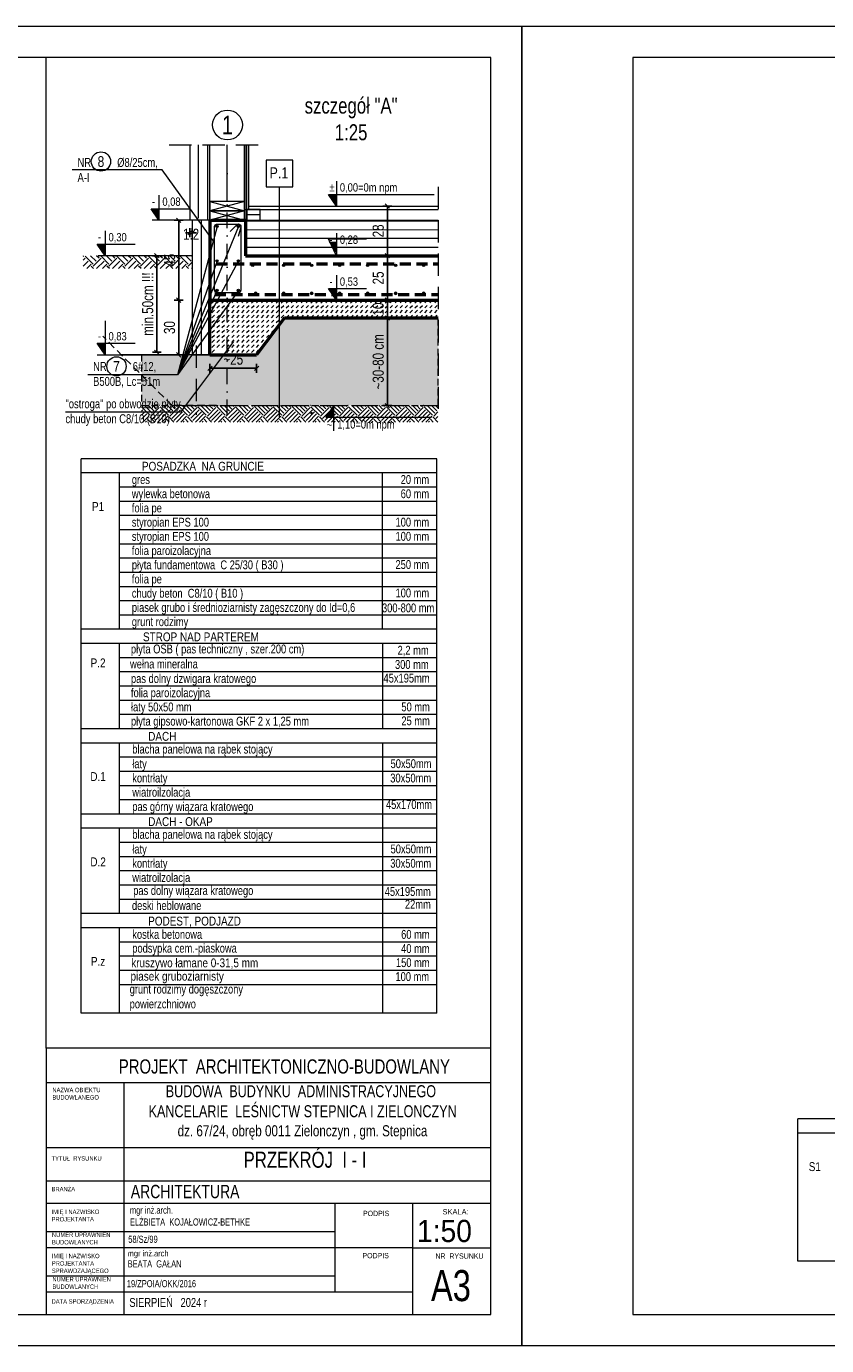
# Model space of a CAD drawing. Header units: inches. Extents: x 69729 to 77643, y -43505 to -36607.
# Tile 63 of 69: x 74985 to 75886, y -39050 to -37565. Entities that reach past the tile are written whole.
import ezdxf
from ezdxf.enums import TextEntityAlignment as Align

# ---------------------------------------------------------------- set-up
doc = ezdxf.new("R2010")
doc.units = ezdxf.units.IN
doc.header["$MEASUREMENT"] = 0
for name, pattern in [('DASHDOT', [1, 0.5, -0.25, 0, -0.25]), ('DASHED', [0.75, 0.5, -0.25]), ('HIDDEN', [0.375, 0.25, -0.125])]:
    doc.linetypes.add(name, pattern=pattern)
doc.layers.get('0').update_dxf_attribs({"lineweight": 0})
doc.layers.get('Defpoints').update_dxf_attribs({"lineweight": 0})
for name, color, linetype, lineweight in [('A--tabelka rysunku', 7, 'Continuous', 0), ('A--tabelka-opisy scian', 7, 'Continuous', 0), ('p--przekrój szraf', 56, 'HIDDEN', 5), ('p--przekrój-drew', 3, 'Continuous', 20)]:
    doc.layers.add(name, color=color, linetype=linetype, lineweight=lineweight)
doc.styles.add('1-50', font='arial.ttf', dxfattribs={"width": 0.75, "height": 12.5})
doc.styles.add('1-500', font='arial.ttf', dxfattribs={"width": 0.75, "height": 1.25})
doc.styles.add('1. Simplex', font='arial.ttf', dxfattribs={"width": 0.75})
doc.styles.add('Arial', font='arial.ttf', dxfattribs={"width": 0.75})
doc.styles.add('Arial narrow', font='arial.ttf', dxfattribs={"width": 0.75})
doc.styles.get("Standard").update_dxf_attribs({"font": 'arial.ttf', "width": 0.75})
doc.styles.add('STYL-1', font='arial.ttf', dxfattribs={"width": 0.75})
doc.linetypes.add('BATTING', pattern='A,0.0001,-0.1,[134,ltypeshp.shx,S=0.1,R=0,X=-0.1,Y=0],-0.2,[134,ltypeshp.shx,S=0.1,R=180,X=0.1,Y=0],-0.1', length=0.4001)
doc.linetypes.add('LINIA17', pattern='A,1e-05,[146,RODZLIN.shx,S=0.03819,R=0,X=0,Y=-0.13482],-1.52796', length=1.52797)
doc.dimstyles.new('1-50', dxfattribs={"dimtxt": 12.5, "dimasz": 5, "dimexe": 5, "dimexo": 5, "dimgap": 0.09, "dimtad": 0, "dimdsep": 46, "dimtxsty": '1-50', "dimblk": 'OBLIQUE', "dimcen": 0.09, "dimadec": 0, "dimazin": 0, "dimtfac": 1, "dimtdec": 4, "dimtix": 1, "dimtofl": 0, "dimtmove": 2, "dimatfit": 3, "dimldrblk": 'OBLIQUE', "dimfxl": 5, "dimfxlon": 1, "dimtvp": 0.8, "dimtolj": 1, "dimtzin": 0, "dimarcsym": 0})

# ---------------------------------------------------------------- blocks, each defined once
blk = doc.blocks.new('_OBLIQUE')
at = {"color": 0, "linetype": 'ByBlock', "lineweight": -2}
for p, q in [((-0.5, -0.5), (0.5, 0.5)), ((0, 0), (0, 0))]:
    blk.add_line(p, q, dxfattribs=at)
blk = doc.blocks.new('*D180')
at = {"color": 0, "lineweight": -2}
for p, q in [((75137.1, -37822.8), (75127.1, -37822.8)), ((75132.1, -37822.8), (75132.1, -37931.5)), ((75137.1, -37931.5), (75127.1, -37931.5))]:
    blk.add_line(p, q, dxfattribs=at)
at = {"layer": 'Defpoints', "color": 0}
for p in [(75171.9, -37822.8), (75132.1, -37931.5), (75171.9, -37931.5)]:
    blk.add_point(p, dxfattribs=at)
at = {"color": 0, "lineweight": -2, "xscale": 5, "yscale": 5, "zscale": 5}
for p, rotation in [((75132.1, -37822.8), 90), ((75132.1, -37931.5), 270)]:
    blk.add_blockref('_OBLIQUE', p, dxfattribs=dict(at, rotation=rotation))
at = {"color": 0, "linetype": 'Continuous', "ltscale": 12, "insert": (75121.9, -37877.2), "char_height": 12.5, "attachment_point": 5, "rotation": 90, "style": '1-50'}
blk.add_mtext('\\A1;min.50cm !!!', dxfattribs=at)
blk = doc.blocks.new('*D181')
at = {"color": 0, "lineweight": -2}
for p, q in [((75386.4, -37822.8), (75396.4, -37822.8)), ((75391.4, -37822.8), (75391.4, -37872.8)), ((75386.4, -37872.8), (75396.4, -37872.8))]:
    blk.add_line(p, q, dxfattribs=at)
at = {"layer": 'Defpoints', "color": 0}
for p in [(75318.9, -37822.8), (75318.9, -37872.8), (75391.4, -37872.8)]:
    blk.add_point(p, dxfattribs=at)
at = {"color": 0, "lineweight": -2, "xscale": 5, "yscale": 5, "zscale": 5}
for p, rotation in [((75391.4, -37822.8), 90), ((75391.4, -37872.8), 270)]:
    blk.add_blockref('_OBLIQUE', p, dxfattribs=dict(at, rotation=rotation))
at = {"color": 0, "linetype": 'Continuous', "ltscale": 12, "insert": (75381.2, -37847.8), "char_height": 12.5, "attachment_point": 5, "rotation": 90, "style": '1-50'}
blk.add_mtext('\\A1;25', dxfattribs=at)
blk = doc.blocks.new('*D182')
at = {"color": 0, "lineweight": -2}
for p, q in [((75386.4, -37872.8), (75396.4, -37872.8)), ((75391.4, -37872.8), (75391.4, -37892.8)), ((75386.4, -37892.8), (75396.4, -37892.8))]:
    blk.add_line(p, q, dxfattribs=at)
at = {"layer": 'Defpoints', "color": 0}
for p in [(75318.9, -37872.8), (75318.9, -37892.8), (75391.4, -37892.8)]:
    blk.add_point(p, dxfattribs=at)
at = {"color": 0, "lineweight": -2, "xscale": 5, "yscale": 5, "zscale": 5}
for p, rotation in [((75391.4, -37872.8), 90), ((75391.4, -37892.8), 270)]:
    blk.add_blockref('_OBLIQUE', p, dxfattribs=dict(at, rotation=rotation))
at = {"color": 0, "linetype": 'Continuous', "ltscale": 12, "insert": (75381.2, -37882.8), "char_height": 12.5, "attachment_point": 5, "rotation": 90, "style": '1-50'}
blk.add_mtext('\\A1;10', dxfattribs=at)
blk = doc.blocks.new('*D183')
at = {"color": 0, "lineweight": -2}
for p, q in [((75161.7, -37872.8), (75151.7, -37872.8)), ((75156.7, -37872.8), (75156.7, -37934.3)), ((75161.7, -37934.3), (75151.7, -37934.3))]:
    blk.add_line(p, q, dxfattribs=at)
at = {"layer": 'Defpoints', "color": 0}
for p in [(75197.3, -37872.8), (75156.7, -37934.3), (75197.3, -37934.3)]:
    blk.add_point(p, dxfattribs=at)
at = {"color": 0, "lineweight": -2, "xscale": 5, "yscale": 5, "zscale": 5}
for p, rotation in [((75156.7, -37872.8), 90), ((75156.7, -37934.3), 270)]:
    blk.add_blockref('_OBLIQUE', p, dxfattribs=dict(at, rotation=rotation))
at = {"color": 0, "linetype": 'Continuous', "ltscale": 12, "insert": (75146.4, -37903.6), "char_height": 12.5, "attachment_point": 5, "rotation": 90, "style": '1-50'}
blk.add_mtext('\\A1;30', dxfattribs=at)
blk = doc.blocks.new('*D184')
at = {"color": 0, "lineweight": -2}
for p, q in [((75161.7, -37782.8), (75151.7, -37782.8)), ((75156.7, -37872.8), (75156.7, -37782.8)), ((75161.7, -37872.8), (75151.7, -37872.8))]:
    blk.add_line(p, q, dxfattribs=at)
at = {"layer": 'Defpoints', "color": 0}
for p in [(75156.7, -37782.8), (75197.3, -37782.8), (75197.3, -37872.8)]:
    blk.add_point(p, dxfattribs=at)
at = {"color": 0, "lineweight": -2, "xscale": 5, "yscale": 5, "zscale": 5}
for p, rotation in [((75156.7, -37782.8), 90), ((75156.7, -37872.8), 270)]:
    blk.add_blockref('_OBLIQUE', p, dxfattribs=dict(at, rotation=rotation))
at = {"color": 0, "linetype": 'Continuous', "ltscale": 12, "insert": (75146.5, -37827.8), "char_height": 12.5, "attachment_point": 5, "rotation": 90, "style": '1-50'}
blk.add_mtext('\\A1;45', dxfattribs=at)
blk = doc.blocks.new('*D185')
at = {"color": 0, "lineweight": -2}
for p, q in [((75386.4, -37892.8), (75396.4, -37892.8)), ((75391.4, -37892.8), (75391.4, -37991.5)), ((75386.4, -37991.5), (75396.4, -37991.5))]:
    blk.add_line(p, q, dxfattribs=at)
at = {"layer": 'Defpoints', "color": 0}
for p in [(75318.9, -37892.8), (75318.9, -37991.5), (75391.4, -37991.5)]:
    blk.add_point(p, dxfattribs=at)
at = {"color": 0, "lineweight": -2, "xscale": 5, "yscale": 5, "zscale": 5}
for p, rotation in [((75391.4, -37892.8), 90), ((75391.4, -37991.5), 270)]:
    blk.add_blockref('_OBLIQUE', p, dxfattribs=dict(at, rotation=rotation))
at = {"color": 0, "linetype": 'Continuous', "ltscale": 12, "insert": (75381.2, -37942.2), "char_height": 12.5, "attachment_point": 5, "rotation": 90, "style": '1-50'}
blk.add_mtext('\\A1;~30-80 cm', dxfattribs=at)
blk = doc.blocks.new('*D186')
at = {"color": 0, "lineweight": -2}
for p, q in [((75386.4, -37766.8), (75396.4, -37766.8)), ((75391.4, -37766.8), (75391.4, -37822.8)), ((75386.4, -37822.8), (75396.4, -37822.8))]:
    blk.add_line(p, q, dxfattribs=at)
at = {"layer": 'Defpoints', "color": 0}
for p in [(75318.9, -37766.8), (75318.9, -37822.8), (75391.4, -37822.8)]:
    blk.add_point(p, dxfattribs=at)
at = {"color": 0, "lineweight": -2, "xscale": 5, "yscale": 5, "zscale": 5}
for p, rotation in [((75391.4, -37766.8), 90), ((75391.4, -37822.8), 270)]:
    blk.add_blockref('_OBLIQUE', p, dxfattribs=dict(at, rotation=rotation))
at = {"color": 0, "linetype": 'Continuous', "ltscale": 12, "insert": (75381.2, -37794.8), "char_height": 12.5, "attachment_point": 5, "rotation": 90, "style": '1-50'}
blk.add_mtext('\\A1;28', dxfattribs=at)
blk = doc.blocks.new('*D187')
at = {"color": 0, "lineweight": -2}
for p, q in [((75191.8, -37944.5), (75191.8, -37954.5)), ((75191.8, -37949.5), (75244.3, -37949.5)), ((75244.3, -37944.5), (75244.3, -37954.5))]:
    blk.add_line(p, q, dxfattribs=at)
at = {"layer": 'Defpoints', "color": 0}
for p in [(75191.8, -37934.3), (75244.3, -37934.3), (75244.3, -37949.5)]:
    blk.add_point(p, dxfattribs=at)
at = {"color": 0, "lineweight": -2, "xscale": 5, "yscale": 5, "zscale": 5, "rotation": 180}
blk.add_blockref('_OBLIQUE', (75191.8, -37949.5), dxfattribs=at)
at = {"color": 0, "lineweight": -2, "xscale": 5, "yscale": 5, "zscale": 5}
blk.add_blockref('_OBLIQUE', (75244.3, -37949.5), dxfattribs=at)
at = {"color": 0, "linetype": 'Continuous', "ltscale": 12, "insert": (75218.1, -37939.3), "char_height": 12.5, "attachment_point": 5, "style": '1-50'}
blk.add_mtext('\\A1;~25', dxfattribs=at)
blk = doc.blocks.new('*D206')
at = {"color": 0, "lineweight": -2}
for p, q in [((75169.4, -37791.9), (75169.4, -37801.9)), ((75171.8, -37791.9), (75171.8, -37801.9)), ((75169.4, -37796.9), (75164.4, -37796.9)), ((75171.8, -37796.9), (75176.8, -37796.9))]:
    blk.add_line(p, q, dxfattribs=at)
at = {"layer": 'Defpoints', "color": 0}
for p in [(75169.4, -37782.8), (75171.8, -37782.8), (75171.8, -37796.9)]:
    blk.add_point(p, dxfattribs=at)
at = {"color": 0, "lineweight": -2, "xscale": 5, "yscale": 5, "zscale": 5}
blk.add_blockref('_OBLIQUE', (75169.4, -37796.9), dxfattribs=at)
at = {"color": 0, "lineweight": -2, "xscale": 5, "yscale": 5, "zscale": 5, "rotation": 180}
blk.add_blockref('_OBLIQUE', (75171.8, -37796.9), dxfattribs=at)
at = {"color": 0, "linetype": 'Continuous', "ltscale": 12, "insert": (75170.6, -37798.6), "char_height": 12.5, "attachment_point": 5, "style": '1-50'}
blk.add_mtext('\\A1;1.2', dxfattribs=at)

msp = doc.modelspace()

# ---------------------------------------------------------------- hatches: boundary and pattern name
for points in [[(75334.032, -37766.836), (75325.289, -37753.83), (75334.032, -37753.83)], [(75134.365, -37782.836), (75125.622, -37769.83), (75134.365, -37769.83)], [(75334.032, -37820.058), (75325.289, -37807.052), (75334.032, -37807.052)], [(75073.79, -37822.836), (75065.047, -37809.83), (75073.79, -37809.83)], [(75238.742, -37833.494, -1), (75241.262, -37833.494, -1)], [(75273.467, -37833.494, -1), (75275.987, -37833.494, -1)], [(75304.967, -37833.494, -1), (75307.487, -37833.494, -1)], [(75336.467, -37833.494, -1), (75338.987, -37833.494, -1)], [(75367.967, -37833.494, -1), (75370.487, -37833.494, -1)], [(75399.467, -37833.494, -1), (75401.987, -37833.494, -1)], [(75430.967, -37833.494, -1), (75433.487, -37833.494, -1)], [(75241.967, -37864.951, 1), (75244.487, -37864.951, 1)], [(75273.467, -37864.951, 1), (75275.987, -37864.951, 1)], [(75304.967, -37864.951, 1), (75307.487, -37864.951, 1)], [(75334.032, -37872.558), (75325.289, -37859.552), (75334.032, -37859.552)], [(75336.467, -37864.951, 1), (75338.987, -37864.951, 1)], [(75367.967, -37864.951, 1), (75370.487, -37864.951, 1)], [(75399.467, -37864.951, 1), (75401.987, -37864.951, 1)], [(75430.967, -37864.951, 1), (75433.487, -37864.951, 1)], [(75073.977, -37934.215), (75065.234, -37921.209), (75073.977, -37921.209)], [(75331.032, -37991.536), (75322.288, -38004.542), (75331.032, -38004.542)]]:
    msp.add_hatch(color=256).paths.add_polyline_path(points)
at = {"lineweight": 0}
h = msp.add_hatch(color=256, dxfattribs=at)
edge = h.paths.add_edge_path()
edge.add_arc((75199.838, -37789.724), 1.26, 0, 360)
h = msp.add_hatch(color=256, dxfattribs=at)
edge = h.paths.add_edge_path()
edge.add_arc((75223.862, -37789.686), 1.26, 0, 360)
at = {"linetype": 'Continuous', "lineweight": 5}
h = msp.add_hatch(dxfattribs=at)
h.set_pattern_fill('EARTH', color=256, scale=50.4, angle=45)
h.set_pattern_definition([(45, (35241.424, -24601.617), (0, 17.819091), [12.6, -12.6]), (45, (35238.082, -24598.276), (0, 17.819091), [12.6, -12.6]), (45, (35234.741, -24594.935), (0, 17.819091), [12.6, -12.6]), (135, (35234.741, -24592.708), (-17.819091, 1e-15), [12.6, -12.6]), (135, (35238.082, -24589.367), (-17.819091, 1e-15), [12.6, -12.6]), (135, (35241.424, -24586.026), (-17.819091, 1e-15), [12.6, -12.6])])
h.paths.add_polyline_path([(75171.983, -37822.825), (75049.35, -37822.825), (75049.35, -37837.212), (75171.983, -37837.212)])
at = {"lineweight": 0}
h = msp.add_hatch(color=256, dxfattribs=at)
edge = h.paths.add_edge_path()
edge.add_arc((75199.838, -37828.524), 1.26, 0, 360)
h = msp.add_hatch(color=256, dxfattribs=at)
edge = h.paths.add_edge_path()
edge.add_arc((75223.859, -37828.486), 1.26, 0, 360)
h = msp.add_hatch(color=256, dxfattribs=at)
edge = h.paths.add_edge_path()
edge.add_arc((75199.837, -37861.77), 1.26, 0, 360)
h = msp.add_hatch(color=256, dxfattribs=at)
edge = h.paths.add_edge_path()
edge.add_arc((75223.861, -37861.77), 1.26, 0, 360)
at = {"linetype": 'Continuous', "lineweight": 5}
h = msp.add_hatch(dxfattribs=at)
h.set_pattern_fill('DASH', color=256, scale=31.5, angle=45)
h.set_pattern_definition([(45, (-27488.3976, -6414.009), (0, 5.5684659), [3.9375, -3.9375])])
h.paths.add_polyline_path([(75210.747, -37871.836), (75191.847, -37871.836), (75191.847, -37934.336), (75210.747, -37924.336)])
h.paths.add_polyline_path([(75448.599, -37871.836), (75210.747, -37871.836), (75210.747, -37934.336), (75244.347, -37934.336), (75275.847, -37892.836), (75448.599, -37892.836)])
at = {"linetype": 'Continuous', "ltscale": 12, "transparency": 33554687}
h = msp.add_hatch(dxfattribs=at)
h.set_pattern_fill('02-TYNK ZAPRAWA', color=251, scale=10, style=0)
h.set_pattern_definition([(10, (22.908, 6), (-0.285407, 30.412473), [0, -10]), (12, (25.908, 1), (-3.302908, 29.968163), [0, -10]), (357, (18.908, -1), (6.563226, 29.697206), [0, -15]), (278, (19.91, 0.5), (41.559146, -8.296829), [0, -5]), (23, (18.908, -0.5), (6.688163, 35.429768), [0, -8]), (58, (16.91, -3), (37.630472, -5.826453), [0, -6]), (79, (16.91, 3), (-36.947797, 14.312941), [0, -9]), (40, (22.91, 6), (-28.309158, 41.51616), [0, -10]), (92, (25.91, 1), (-40.080332, 1.602193), [0, -10]), (317, (18.91, -1), (51.396654, 47.78477), [0, -15]), (348, (19.908, 0.5), (19.931417, 26.433664), [0, -5]), (63, (18.908, -0.5), (-16.759379, 30.985855), [0, -9]), (6, (16.9083, -3), (15.49273498, -3.90194348), [0, -6]), (138, (16.91, 3), (-37.989413, -31.730182), [0, -43]), (82, (22.908, 6), (-29.012177, 9.126533), [1, -10]), (348, (25.908, 1), (9.171794, 28.720693), [1, -10]), (37, (18.908, -1), (-14.061273, 26.96814), [1, -15]), (258, (19.91, 0.5), (36.21514, -22.010534), [1, -5]), (103, (18.908, -0.5), (-33.730123, 12.73887), [1, -8]), (341, (16.91, -3), (2.787893, -37.976672), [1, -6]), (9, (16.91, 3), (0.812874, 39.614887), [1, -9]), (268, (22.91, 6), (49.795044, -6.74193), [1, -10]), (298, (25.91, 1), (36.726318, 16.13002), [1, -10]), (143, (18.91, -1), (-46.12023, -52.89541), [1, -15]), (112, (19.908, 0.5), (-33.060008, 1.742376), [1, -5]), (307, (18.908, -0.5), (35.19673, 1.479925), [1, -9]), (126, (16.9083, -3), (-4.3671853, 15.3680738), [1, -6]), (38, (16.91, 3), (-24.651337, 42.922157), [1, -43]), (82, (23.008, 6), (-29.012177, 9.126533), [1, -10]), (348, (26.008, 1), (9.171794, 28.720693), [1, -10]), (37, (19.008, -1), (-14.061273, 26.96814), [1, -15]), (258, (20.01, 0.5), (36.21514, -22.010534), [1, -5]), (103, (19.008, -0.5), (-33.730123, 12.73887), [1, -8]), (341, (16.81, -3), (2.787893, -37.976672), [1, -6]), (9, (16.81, 3), (0.812874, 39.614887), [1, -9]), (268, (23.01, 6), (49.795044, -6.74193), [1, -10]), (298, (26.01, 1), (36.726318, 16.13002), [1, -10]), (143, (19.01, -1), (-46.12023, -52.89541), [1, -15]), (112, (20.008, 0.5), (-33.060008, 1.742376), [1, -5]), (307, (19.008, -0.5), (35.19673, 1.479925), [1, -9]), (126, (16.8083, -3), (-4.3671853, 15.3680738), [1, -6]), (38, (16.81, 3), (-24.651337, 42.922157), [1, -43])])
h.paths.add_polyline_path([(75244.347, -37934.336), (75114.861, -37934.336), (75114.861, -37991.336), (75448.599, -37991.336), (75448.599, -37892.836), (75275.847, -37892.836)])
h = msp.add_hatch(dxfattribs=at)
h.set_pattern_fill('EARTH2', color=251, scale=30, angle=45, style=0)
h.set_pattern_definition([(225, (18.908, 20.365), (-7e-15, -42.426407), [13.5, -16.5]), (225, (28.454, 10.82), (-7e-15, -42.426407), [13.5, -16.5]), (225, (26.12, 13.152), (-7e-15, -42.426407), [13.8, -16.2]), (225, (23.787, 15.486), (-7e-15, -42.426407), [13.8, -16.2]), (225, (21.454, 17.82), (-7e-15, -42.426407), [13.8, -16.2]), (225, (21.454, 39.032), (-7e-15, -42.426407), [13.5, -16.5]), (225, (23.787, 36.7), (-7e-15, -42.426407), [13.5, -16.5]), (225, (26.12, 34.365), (-7e-15, -42.426407), [13.5, -16.5]), (225, (28.454, 32.032), (-7e-15, -42.426407), [13.5, -16.5]), (225, (18.908, 41.578), (-7e-15, -42.426407), [13.5, -16.5]), (315, (-1.456, 21.213), (42.426407, -1e-14), [13.5, -16.5]), (315, (8.302, 30.97), (42.426407, -1e-14), [13.5, -16.5]), (315, (5.756, 28.426), (42.426407, -1e-14), [13.5, -16.5]), (315, (3.423, 26.092), (42.426407, -1e-14), [13.5, -16.5]), (315, (1.09, 23.76), (42.426407, -1e-14), [13.5, -16.5]), (315, (22.302, 23.76), (42.426407, -1e-14), [13.8, -16.2]), (315, (24.636, 26.092), (42.426407, -1e-14), [13.8, -16.2]), (315, (26.97, 28.426), (42.426407, -1e-14), [13.8, -16.2]), (315, (29.515, 30.97), (42.426407, -1e-14), [13.5, -16.5]), (315, (19.97, 21.425), (42.426407, -1e-14), [13.5, -16.5])])
h.paths.add_polyline_path([(75114.861, -37991.336), (75448.203, -37991.336), (75448.203, -38009.952), (75114.861, -38009.952)])

# ---------------------------------------------------------------- linework, layer by layer
at = {"color": 9, "linetype": 'DASHED', "lineweight": 5, "ltscale": 50}
for p, q in [((75146.137, -37697.763), (75257.679, -37697.763)), ((75448.599, -37745.294), (75448.599, -38002.036)), ((75176.272, -37923.836), (75176.272, -38002.036)), ((75165.772, -37991.536), (75448.599, -37991.536))]:
    msp.add_line(p, q, dxfattribs=at)
at = {"ltscale": 35}
for p, q in [((75169.447, -37782.836), (75169.447, -37697.763)), ((75189.447, -37782.836), (75189.447, -37697.763)), ((75191.847, -37782.836), (75191.847, -37697.763)), ((75230.847, -37782.836), (75230.847, -37697.763)), ((75233.247, -37782.636), (75233.247, -37697.763)), ((75235.747, -37770.836), (75235.747, -37697.763)), ((75230.847, -37761.836), (75191.847, -37772.336)), ((75191.847, -37761.836), (75230.847, -37772.336)), ((75230.847, -37772.336), (75191.847, -37782.836)), ((75191.847, -37772.336), (75230.847, -37782.836)), ((75230.847, -37770.836), (75448.599, -37770.836)), ((75235.747, -37766.836), (75448.599, -37766.836)), ((75197.272, -37782.836), (75169.447, -37782.836)), ((75171.847, -37782.836), (75171.861, -37934.336)), ((75231.847, -37782.836), (75448.599, -37782.836)), ((75231.847, -37802.836), (75448.599, -37802.836)), ((75170.847, -37934.336), (75191.847, -37934.336)), ((75176.272, -37934.336), (75197.272, -37934.336))]:
    msp.add_line(p, q, dxfattribs=at)
at = {"linetype": 'BATTING', "lineweight": 0, "ltscale": 20}
for p, q in [((75179.103, -37780.526), (75179.103, -37697.763)), ((75181.847, -37782.836), (75181.847, -37934.336)), ((75231.847, -37793.264), (75448.599, -37793.436)), ((75231.847, -37813.03), (75448.599, -37813.203))]:
    msp.add_line(p, q, dxfattribs=at)
at = {"linetype": 'DASHDOT', "ltscale": 35}
msp.add_line((75211.347, -38002.272), (75211.347, -37697.763), dxfattribs=at)
at = {"linetype": 'BATTING', "lineweight": 0, "ltscale": 40}
msp.add_line((75211.347, -37761.836), (75211.347, -37697.763), dxfattribs=at)
at = {"linetype": 'Continuous', "ltscale": 12}
for p, q in [((75285.109, -37733.514), (75285.109, -37715.227)), ((75190.892, -37782.836), (75126.749, -37782.836)), ((75191.847, -37934.336), (75091.847, -37934.336))]:
    msp.add_line(p, q, dxfattribs=at)
at = {"linetype": 'Continuous'}
msp.add_line((75270.109, -38004.222), (75270.109, -37745.227), dxfattribs=at)
at = {"linetype": 'BATTING', "lineweight": 0, "ltscale": 14}
msp.add_line((75248.247, -37776.836), (75233.247, -37776.836), dxfattribs=at)
at = {"color": 5, "lineweight": 53, "ltscale": 35}
for p, q in [((75191.847, -37782.836), (75191.847, -37872.836)), ((75194.047, -37782.836), (75231.847, -37782.836)), ((75231.847, -37782.836), (75231.847, -37822.836)), ((75231.847, -37822.836), (75448.599, -37822.836)), ((75191.847, -37872.836), (75448.599, -37872.836)), ((75191.847, -37934.336), (75191.847, -37872.836)), ((75275.847, -37892.836), (75244.347, -37934.336)), ((75275.847, -37892.836), (75448.599, -37892.836)), ((75191.847, -37934.336), (75244.347, -37934.336))]:
    msp.add_line(p, q, dxfattribs=at)
at = {"linetype": 'Continuous', "lineweight": 5}
for p, q in [((75171.983, -37822.825), (75066.04, -37822.825)), ((75065.047, -37934.336), (75152.503, -37934.336))]:
    msp.add_line(p, q, dxfattribs=at)
at = {"color": 2, "linetype": 'DASHED', "lineweight": 53, "ltscale": 25}
for p, q in [((75199.247, -37831.936), (75448.599, -37831.936)), ((75197.272, -37866.536), (75448.599, -37866.536))]:
    msp.add_line(p, q, dxfattribs=at)
at = {"linetype": 'Continuous', "lineweight": 5}
msp.add_lwpolyline([(75255.109, -37745.227), (75285.109, -37745.227), (75285.109, -37715.227), (75255.109, -37715.227)], close=True, dxfattribs=at)
at = {"color": 6}
for points in [[(75197.147, -37807.728), (75138.097, -37726.161), (75036.962, -37726.161)], [(75223.859, -37789.724), (75155.306, -37956.763), (75054.462, -37956.763)], [(75199.835, -37789.724), (75155.306, -37956.763), (75054.462, -37956.763)], [(75223.859, -37828.486), (75155.306, -37956.763), (75054.462, -37956.763)], [(75199.835, -37828.486), (75155.306, -37956.763), (75054.462, -37956.763)], [(75223.859, -37861.748), (75155.306, -37956.763), (75054.462, -37956.763)], [(75199.835, -37861.748), (75155.306, -37956.763), (75054.462, -37956.763)], [(75218.523, -37919.27), (75158.531, -37998.763), (75029.305, -37998.763)]]:
    msp.add_lwpolyline(points, dxfattribs=at)
for points in [[(75334.032, -37738.676), (75334.032, -37766.836), (75325.289, -37753.83), (75444.165, -37753.83)], [(75134.365, -37754.676), (75134.365, -37782.836), (75125.622, -37769.83), (75168.286, -37769.83)], [(75073.79, -37794.676), (75073.79, -37822.836), (75065.047, -37809.83), (75107.711, -37809.83)], [(75334.032, -37797.476), (75334.032, -37822.836), (75325.289, -37803.83), (75367.953, -37803.83)], [(75334.032, -37844.676), (75334.032, -37872.836), (75325.289, -37859.83), (75367.953, -37859.83)], [(75073.79, -37896.176), (75073.79, -37934.336), (75065.047, -37921.33), (75107.711, -37921.33)], [(75331.032, -38019.696), (75331.032, -37991.536), (75322.288, -38004.542), (75441.165, -38004.542)]]:
    msp.add_lwpolyline(points)
at = {"ltscale": 35}
for points in [[(75191.847, -37772.336), (75230.847, -37772.336), (75230.847, -37761.836), (75191.847, -37761.836)], [(75191.847, -37782.836), (75230.847, -37782.836), (75230.847, -37772.336), (75191.847, -37772.336)]]:
    msp.add_lwpolyline(points, close=True, dxfattribs=at)
at = {"linetype": 'Continuous', "ltscale": 12}
msp.add_lwpolyline([(75233.247, -37782.836), (75248.247, -37782.836), (75248.247, -37770.836), (75233.247, -37770.836)], close=True, dxfattribs=at)
msp.add_lwpolyline([(75214.749, -37795.333), (75221.959, -37787.823, -0.66817864), (75226.547, -37789.724), (75226.547, -37861.748, -0.41421356), (75223.859, -37864.436), (75199.835, -37864.436, -0.41421356), (75197.147, -37861.748), (75197.147, -37789.724, -0.35411842), (75199.277, -37787.095), (75223.301, -37787.095, -0.57187974), (75226.429, -37790.513), (75223.5, -37801.235)], format="xyb")
at = {"flags": 128}
for points in [[(75238.742, -37833.494, -1), (75241.262, -37833.494, -1)], [(75273.467, -37833.494, -1), (75275.987, -37833.494, -1)], [(75304.967, -37833.494, -1), (75307.487, -37833.494, -1)], [(75336.467, -37833.494, -1), (75338.987, -37833.494, -1)], [(75367.967, -37833.494, -1), (75370.487, -37833.494, -1)], [(75399.467, -37833.494, -1), (75401.987, -37833.494, -1)], [(75430.967, -37833.494, -1), (75433.487, -37833.494, -1)], [(75241.967, -37864.978, 1), (75244.487, -37864.978, 1)], [(75273.467, -37864.978, 1), (75275.987, -37864.978, 1)], [(75304.967, -37864.978, 1), (75307.487, -37864.978, 1)], [(75336.467, -37864.978, 1), (75338.987, -37864.978, 1)], [(75367.967, -37864.978, 1), (75370.487, -37864.978, 1)], [(75399.467, -37864.978, 1), (75401.987, -37864.978, 1)], [(75430.967, -37864.978, 1), (75433.487, -37864.978, 1)]]:
    msp.add_lwpolyline(points, format="xyb", close=True, dxfattribs=at)
at = {"linetype": 'HIDDEN', "ltscale": 30}
msp.add_lwpolyline([(75244.347, -37934.336), (75114.861, -37934.336), (75114.861, -37991.336), (75448.599, -37991.336), (75448.599, -37892.836), (75275.847, -37892.836)], close=True, dxfattribs=at)
at = {"color": 4, "linetype": 'Continuous', "ltscale": 35}
msp.add_circle((75211.519, -37675.586), 16.8, dxfattribs=at)
at = {"color": 6}
for centre, radius in [((75069.231, -37716.717), 10.886), ((75086.731, -37947.319), 10.886), ((75306.207, -37999.947), 0.823)]:
    msp.add_circle(centre, radius, dxfattribs=at)
for centre in [(75199.835, -37789.724), (75223.859, -37789.724), (75199.835, -37828.486), (75223.859, -37828.486), (75240.002, -37833.494), (75274.727, -37833.494), (75306.227, -37833.494), (75337.727, -37833.494), (75369.227, -37833.494), (75400.727, -37833.494), (75432.227, -37833.494), (75199.835, -37861.748), (75223.859, -37861.748), (75243.227, -37864.978), (75274.727, -37864.978), (75306.227, -37864.978), (75337.727, -37864.978), (75369.227, -37864.978), (75400.727, -37864.978), (75432.227, -37864.978)]:
    msp.add_circle(centre, 1.26)
at = {"layer": 'A--tabelka rysunku', "linetype": 'Continuous'}
for p, q in [((75007.65, -38714.605), (75007.65, -37599.605)), ((75507.65, -38714.605), (75007.65, -38714.605)), ((75507.65, -38753.668), (75007.65, -38753.668)), ((75095.15, -38753.668), (75095.15, -39014.605)), ((75507.65, -38827.105), (75007.65, -38827.105)), ((75507.65, -38827.105), (75007.65, -38827.105)), ((75507.65, -38864.605), (75007.65, -38864.605)), ((75507.65, -38889.605), (75007.65, -38889.605)), ((75332.65, -38989.605), (75332.65, -38889.605)), ((75420.15, -39014.605), (75420.15, -38889.605)), ((75332.65, -38921.605), (75007.65, -38921.605)), ((75420.15, -38939.605), (75007.65, -38939.605)), ((75420.15, -38939.605), (75507.65, -38939.605)), ((75332.65, -38971.605), (75007.65, -38971.605)), ((75420.15, -38989.605), (75007.65, -38989.605))]:
    msp.add_line(p, q, dxfattribs=at)
for points in [[(73442.65, -39049.605), (75542.65, -39049.605), (75542.65, -37564.605), (73442.65, -37564.605)], [(73442.65, -39049.605), (75542.65, -39049.605), (75542.65, -37564.605), (73442.65, -37564.605)], [(75542.65, -39049.605), (77642.65, -39049.605), (77642.65, -37564.605), (75542.65, -37564.605)], [(75542.65, -39049.605), (77642.65, -39049.605), (77642.65, -37564.605), (75542.65, -37564.605)], [(73567.65, -39014.605), (75507.65, -39014.605), (75507.65, -37599.605), (73567.65, -37599.605)], [(75667.65, -39014.605), (77607.65, -39014.605), (77607.65, -37599.605), (75667.65, -37599.605)], [(75007.65, -39014.605), (75507.65, -39014.605), (75507.65, -38714.605), (75007.65, -38714.605)]]:
    msp.add_lwpolyline(points, close=True, dxfattribs=at)
at = {"layer": 'A--tabelka-opisy scian', "lineweight": 5}
for p, q in [((75047.081, -38259.306), (75047.081, -38051.306)), ((75447.081, -38051.306), (75047.081, -38051.306)), ((75447.081, -38675.306), (75447.081, -38051.306)), ((75447.081, -38067.306), (75047.081, -38067.306)), ((75089.951, -38243.306), (75089.951, -38067.306)), ((75385.836, -38243.306), (75385.836, -38067.306)), ((75447.081, -38083.306), (75089.951, -38083.306)), ((75447.081, -38099.306), (75089.951, -38099.306)), ((75447.081, -38115.306), (75089.951, -38115.306)), ((75447.081, -38115.306), (75089.951, -38115.306)), ((75447.081, -38131.306), (75089.951, -38131.306)), ((75447.081, -38131.306), (75089.951, -38131.306)), ((75447.081, -38147.306), (75089.951, -38147.306)), ((75447.081, -38163.306), (75089.951, -38163.306)), ((75447.081, -38179.306), (75089.951, -38179.306)), ((75447.081, -38195.306), (75089.951, -38195.306)), ((75447.081, -38211.306), (75089.951, -38211.306)), ((75447.081, -38227.306), (75089.951, -38227.306)), ((75447.081, -38243.306), (75047.081, -38243.306)), ((75447.081, -38243.306), (75047.081, -38243.306)), ((75447.081, -38243.306), (75047.081, -38243.306)), ((75447.081, -38243.306), (75047.081, -38243.306)), ((75047.081, -38435.306), (75047.081, -38243.306)), ((75447.081, -38259.306), (75047.081, -38259.306)), ((75447.081, -38259.306), (75047.081, -38259.306)), ((75447.081, -38259.306), (75047.081, -38259.306)), ((75447.081, -38259.306), (75089.951, -38259.306)), ((75089.951, -38355.306), (75089.951, -38259.306)), ((75386.321, -38355.306), (75386.321, -38259.306)), ((75447.081, -38275.306), (75089.951, -38275.306)), ((75447.081, -38291.306), (75089.951, -38291.306)), ((75447.081, -38291.306), (75089.951, -38291.306)), ((75447.081, -38307.306), (75089.951, -38307.306)), ((75447.081, -38323.306), (75089.951, -38323.306)), ((75447.081, -38339.306), (75089.951, -38339.306)), ((75447.081, -38355.306), (75047.081, -38355.306)), ((75447.081, -38355.306), (75047.081, -38355.306)), ((75447.081, -38371.306), (75047.081, -38371.306)), ((75089.951, -38451.306), (75089.951, -38371.306)), ((75386.321, -38451.306), (75386.321, -38371.306)), ((75447.081, -38387.306), (75089.951, -38387.306)), ((75447.081, -38403.306), (75089.951, -38403.306)), ((75447.081, -38419.306), (75089.951, -38419.306)), ((75047.081, -38675.306), (75047.081, -38435.306)), ((75447.081, -38435.306), (75089.951, -38435.306)), ((75447.081, -38451.306), (75047.081, -38451.306)), ((75447.081, -38451.306), (75047.081, -38451.306)), ((75386.321, -38675.306), (75386.321, -38451.306)), ((75447.081, -38467.306), (75047.081, -38467.306)), ((75089.951, -38563.306), (75089.951, -38467.306)), ((75447.081, -38483.306), (75089.951, -38483.306)), ((75447.081, -38499.306), (75089.951, -38499.306)), ((75447.081, -38515.306), (75089.951, -38515.306)), ((75447.081, -38531.306), (75089.951, -38531.306)), ((75447.081, -38547.306), (75089.951, -38547.306)), ((75447.081, -38563.306), (75047.081, -38563.306)), ((75447.081, -38579.306), (75047.081, -38579.306)), ((75089.951, -38675.306), (75089.951, -38579.306)), ((75447.081, -38595.306), (75089.951, -38595.306)), ((75447.081, -38611.306), (75089.951, -38611.306)), ((75447.081, -38627.306), (75089.951, -38627.306)), ((75447.081, -38643.306), (75089.951, -38643.306)), ((75447.081, -38675.306), (75047.081, -38675.306)), ((76253.346, -38794.359), (75853.346, -38794.359)), ((76253.346, -38794.359), (75853.346, -38794.359)), ((75853.346, -38954.359), (75853.346, -38794.359)), ((76253.346, -38810.359), (75853.346, -38810.359)), ((76253.346, -38954.359), (75853.346, -38954.359))]:
    msp.add_line(p, q, dxfattribs=at)
at = {"layer": 'p--przekrój szraf', "linetype": 'HIDDEN', "ltscale": 35}
msp.add_lwpolyline([(75199.173, -37991.336), (75149.173, -37991.336), (75071.173, -37913.336)], dxfattribs=at)
at = {"layer": 'p--przekrój-drew', "color": 7, "linetype": 'LINIA17', "lineweight": 0, "ltscale": 5}
for p, q in [((75232.083, -37697.763), (75232.083, -37782.836)), ((75190.892, -37782.836), (75190.892, -37934.336)), ((75231.312, -37783.657), (75448.599, -37783.657)), ((75232.781, -37782.636), (75232.781, -37821.966)), ((75231.866, -37821.966), (75448.599, -37821.966))]:
    msp.add_line(p, q, dxfattribs=at)
msp.add_lwpolyline([(75232.781, -37782.836), (75190.241, -37782.836)], dxfattribs=at)

# ---------------------------------------------------------------- texts
at = {"color": 7, "style": '1. Simplex', "width": 0.8}
for s, p in [('8', (75069.231, -37716.751)), ('7', (75086.731, -37947.354))]:
    msp.add_text(s, height=12.096, dxfattribs=at).set_placement(p, align=Align.MIDDLE_CENTER)
at = {"linetype": 'Continuous', "lineweight": 5, "width": 0.8}
msp.add_text('P.1', height=12.5, dxfattribs=at).set_placement((75269.419, -37723.217), align=Align.TOP_CENTER)
at = {"color": 7, "width": 0.8}
for s, style, p in [('±', '1. Simplex', (75326.243, -37750.412)), ('0,00=0m npm', 'STYL-1', (75337.995, -37750.583)), ('-', '1. Simplex', (75126.577, -37766.412)), ('0,08', 'STYL-1', (75138.328, -37766.583)), ('-', '1. Simplex', (75066.001, -37806.412)), ('0,30', 'STYL-1', (75077.753, -37806.583)), ('-', '1. Simplex', (75326.243, -37809.212)), ('0,28', 'STYL-1', (75337.995, -37809.383)), ('-', '1. Simplex', (75326.243, -37856.412)), ('0,53', 'STYL-1', (75337.995, -37856.583)), ('0,83', 'STYL-1', (75077.753, -37918.083)), ('-', '1. Simplex', (75066.001, -37917.912)), ('~', '1. Simplex', (75323.243, -38017.816)), ('1,10=0m npm', 'STYL-1', (75334.994, -38017.312))]:
    msp.add_text(s, height=9.408, dxfattribs=dict(at, style=style)).set_placement(p)
at = {"color": 7, "lineweight": 0, "insert": (75350.645, -37668.906), "char_height": 18, "width": 272.41711, "attachment_point": 5, "style": 'Arial'}
msp.add_mtext('szczegół "A"\\P1:25', dxfattribs=at)
at = {"color": 7, "linetype": 'Continuous', "ltscale": 35, "insert": (75211.519, -37675.586), "char_height": 21, "width": 53.38738, "attachment_point": 5}
msp.add_mtext('1', dxfattribs=at)
at = {"char_height": 10.08, "attachment_point": 4, "style": 'STYL-1'}
for s, insert, width in [('NR          %%C8/25cm,\\PA-I', (75042.893, -37726.161), 209.76192), ('NR          6#12,\\PB500B, Lc=51m', (75060.393, -37956.763), 209.76192), ('\\A1;"ostroga" po obwodzie płyty\\Pchudy beton C8/10 (B10)', (75029.305, -37999.349), 218.502)]:
    msp.add_mtext(s, dxfattribs=dict(at, insert=insert, width=width))
at = {"layer": 'A--tabelka rysunku', "style": 'Arial narrow'}
msp.add_text('SKALA:', height=6, dxfattribs=at).set_placement((75453.51, -38895.94), align=Align.TOP_LEFT)
at = {"layer": 'A--tabelka rysunku', "style": 'Arial narrow', "width": 0.908571}
msp.add_text('1:50', height=25, dxfattribs=at).set_placement((75424.774, -38908.041), align=Align.TOP_LEFT)
at = {"layer": 'A--tabelka rysunku', "ltscale": 35, "attachment_point": 2}
for s, insert, char_height, width, style in [('PROJEKT  ARCHITEKTONICZNO-BUDOWLANY', (75275.556, -38727.393), 16, 627.98218, 'Arial narrow'), ('PRZEKRÓJ  I - I', (75298.827, -38831.366), 18, 589.37616, 'STYL-1'), ('\\pxql;ARCHITEKTURA ', (75416.804, -38868.679), 15, 627.98218, 'Arial narrow')]:
    msp.add_mtext(s, dxfattribs=dict(at, insert=insert, char_height=char_height, width=width, style=style))
at = {"layer": 'A--tabelka rysunku'}
for s, insert, char_height, width, attachment_point, style in [('{\\H0.75x;BUDOWA  BUDYNKU  ADMINISTRACYJNEGO\\P KANCELARIE  LEŚNICTW STEPNICA I ZIELONCZYN\\P\\H0.9259x; dz. 67/24, obręb 0011 Zielonczyn , gm. Stepnica}', (75294.159, -38756.502), 18, 597.29156, 2, '1-500'), ('NAZWA OBIEKTU\\PBUDOWLANEGO', (75014.575, -38759.343), 5, 277.17637, 1, 'Arial narrow'), ('TYTUŁ  RYSUNKU', (75013.669, -38836.374), 5, 277.17637, 1, 'Arial narrow'), ('BRANŻA', (75013.669, -38870.881), 5, 277.17637, 1, 'Arial narrow'), ('IMIĘ I NAZWISKO \\PPROJEKTANTA', (75013.669, -38896.489), 5, 277.17637, 1, 'Arial narrow'), ('PODPIS ', (75364.003, -38897.825), 6, 277.17637, 1, 'Arial narrow'), ('NUMER UPRAWNIEŃ \\PBUDOWLANYCH', (75014.114, -38922.351), 5, 277.17637, 1, 'Arial narrow'), ('\\P58/Sz/99', (75099.963, -38912.586), 8, 277.17637, 1, 'Arial narrow'), ('IMIĘ I NAZWISKO \\PPROJEKTANTA\\PSPRAWDZAJĄCEGO', (75013.954, -38946.217), 5, 277.17637, 1, 'Arial narrow'), ('{\\H0.8333x;mgr inż.arch\\P}BEATA  GAŁAN    \\P    ', (75099.309, -38942.497), 8, 219.89178, 1, 'Arial narrow'), ('PODPIS  ', (75363.434, -38945.279), 6, 277.17637, 1, 'Arial narrow'), ('NR  RYSUNKU', (75445.496, -38945.816), 6, 72.14614, 1, 'Arial narrow'), ('A3', (75440.52, -38964.541), 35, 65.0967, 1, 'Arial narrow'), ('NUMER UPRAWNIEŃ \\PBUDOWLANYCH', (75014.634, -38972.369), 5, 277.17637, 1, 'Arial narrow'), (' 19/ZPOIA/OKK/2016\\P       ', (75096.081, -38975.868), 8, 219.89178, 1, 'Arial narrow'), ('SIERPIEŃ   2024 r', (75101.153, -38996.033), 10, 277.17637, 1, 'Arial narrow'), ('DATA SPORZĄDZENIA', (75013.669, -38997.43), 5, 277.17637, 1, 'Arial narrow')]:
    msp.add_mtext(s, dxfattribs=dict(at, insert=insert, char_height=char_height, width=width, attachment_point=attachment_point, style=style))
at = {"layer": 'A--tabelka rysunku', "insert": (75101.863, -38893.128), "char_height": 8, "width": 277.17637, "attachment_point": 1}
msp.add_mtext('{\\W0.75;mgr inż.arch.\\PELŻBIETA  KOJAŁOWICZ-BETHKE}', dxfattribs=at)
at = {"layer": 'A--tabelka-opisy scian', "lineweight": 5, "width": 0.8}
for s, p in [('POSADZKA  NA GRUNCIE', (75115.38, -38054.756)), ('STROP NAD PARTEREM', (75116.545, -38246.756)), ('DACH', (75122.369, -38358.756)), ('DACH - OKAP', (75122.369, -38454.756)), ('PODEST, PODJAZD', (75122.369, -38566.756))]:
    msp.add_text(s, height=10, dxfattribs=at).set_placement(p, align=Align.TOP_LEFT)
for s, p in [('P1', (75066.003, -38100.072)), ('P.2', (75066.003, -38276.072)), ('D.1', (75066.003, -38404.072)), ('D.2', (75066.003, -38500.072)), ('P.z', (75066.003, -38612.072)), ('S1', (75872.269, -38843.126))]:
    msp.add_text(s, height=10, dxfattribs=at).set_placement(p, align=Align.TOP_CENTER)
at = {"layer": 'A--tabelka-opisy scian', "lineweight": 5, "style": '1-50', "width": 0.8}
for s, p in [('kruszywo łamane 0-31,5 mm', (75103.317, -38613.72)), ('piasek gruboziarnisty ', (75102.497, -38628.772))]:
    msp.add_text(s, height=10, dxfattribs=at).set_placement(p, align=Align.TOP_LEFT)
at = {"layer": 'A--tabelka-opisy scian', "lineweight": 5, "char_height": 10, "attachment_point": 1, "style": '1-50'}
for s, insert, width in [('\\pxql;gres', (75103.985, -38069.691), 128.62533), ('\\pxqr;20 mm', (75377.315, -38069.691), 61.12961), ('\\pxql;wylewka betonowa', (75103.985, -38085.691), 128.62533), ('\\pxqr;60 mm', (75377.315, -38085.691), 61.12961), ('\\pxql;folia pe', (75103.985, -38101.691), 128.62533), ('\\pxql;styropian EPS 100', (75103.985, -38117.691), 128.62533), ('\\pxqr;100 mm', (75377.315, -38117.635), 61.12961), ('\\pxql;styropian EPS 100', (75103.985, -38133.691), 128.62533), ('\\pxqr;100 mm', (75377.315, -38133.635), 61.12961), ('\\pxql;folia paroizolacyjna', (75103.985, -38149.691), 128.62533), ('\\pxql;płyta fundamentowa  C 25/30 ( B30 )', (75103.985, -38165.691), 204.86015), ('\\pxqr;250 mm', (75377.315, -38165.382), 61.12961), ('\\pxql;folia pe', (75103.985, -38181.691), 128.62533), ('\\pxql;chudy beton  C8/10 ( B10 )', (75103.985, -38197.691), 128.62533), ('\\pxqr;100 mm', (75377.315, -38197.382), 61.12961), ('\\pxql;piasek grubo i średnioziarnisty zagęszczony do Id=0,6', (75103.985, -38213.691), 267.70382), ('\\pxqr;300-800 mm', (75383.069, -38214.204), 61.12961), ('\\pxql;grunt rodzimy', (75103.985, -38229.691), 128.62533), ('\\pxql;płyta OSB ( pas techniczny , szer.200 cm)', (75102.942, -38260.43), 222.54079), ('\\pxqr;2,2 mm', (75376.721, -38261.872), 61.12961), ('\\pxql;\\P\\pxql;wełna mineralna \\P\\pxql;', (75101.935, -38260.656), 139.90302), ('\\pxqr;300 mm', (75376.721, -38277.856), 61.12961), ('\\pxql;pas dolny dzwigara kratowego  \\P\\pxql;\\P\\pxql;', (75103.014, -38293.691), 249.53542), ('\\pxqr;45x195mm', (75377.801, -38293.208), 61.12961), ('\\pxql;folia paroizolacyjna', (75103.014, -38309.691), 103.16379), ('\\pxql;łaty 50x50 mm', (75103.014, -38325.691), 103.16379), ('\\pxqr;50 mm', (75378.102, -38325.631), 61.12961), ('\\pxql;płyta gipsowo-kartonowa GKF 2 x 1,25 mm', (75103.014, -38341.691), 203.57247), ('\\pxqr;25 mm', (75378.102, -38341.269), 61.12961), ('\\pxql;blacha panelowa na rąbek stojący', (75104.47, -38373.126), 172.76301), ('\\pxql;łaty', (75104.47, -38389.691), 128.62533), ('\\pxqr;50x50mm', (75379.901, -38389.541), 61.12961), ('\\pxql;kontrłaty', (75104.47, -38405.691), 139.90302), ('\\pxqr;30x50mm', (75379.551, -38405.691), 61.12961), ('\\pxql;wiatroilzolacja', (75104.47, -38421.691), 103.16379), ('\\pxql;pas górny wiązara kratowego ', (75104.47, -38437.829), 214.13328), ('\\pxqr;45x170mm', (75380.539, -38435.534), 61.12961), ('\\pxql;blacha panelowa na rąbek stojący', (75104.47, -38469.126), 172.76301), ('\\pxql;łaty', (75104.47, -38485.691), 128.62533), ('\\pxqr;50x50mm', (75379.901, -38485.541), 61.12961), ('\\pxql;kontrłaty', (75104.47, -38501.691), 139.90302), ('\\pxqr;30x50mm', (75379.551, -38501.691), 61.12961), ('\\pxql;wiatroilzolacja', (75104.47, -38517.691), 103.16379), ('\\pxql;pas dolny wiązara kratowego ', (75105.542, -38532.328), 214.13328), ('\\pxqr;45x195mm', (75379.159, -38533.412), 61.12961), ('\\pxql;deski heblowane\\P\\pxql;\\P\\pxql;', (75104.113, -38549.186), 139.90302), ('\\pxqr;22mm', (75379.159, -38547.823), 61.12961), ('\\pxql;kostka betonowa', (75104.47, -38581.691), 128.62533), ('\\pxqr;60 mm', (75377.801, -38581.691), 61.12961), ('\\pxql;podsypka cem.-piaskowa ', (75104.47, -38597.258), 178.11214), ('\\pxqr;40 mm', (75377.801, -38597.691), 61.12961), ('\\pxqr;150 mm', (75377.801, -38613.505), 61.12961), ('\\pxqr;100 mm', (75346.691, -38629.19), 91.69442), ('grunt rodzimy dogęszczony powierzchniowo', (75101.545, -38643.306), 142.82791)]:
    msp.add_mtext(s, dxfattribs=dict(at, insert=insert, width=width))

# ---------------------------------------------------------------- dimensions: what is measured, and where the dimension line sits
for base, p1, p2, text, override, picture, middle in [((75391.365, -37822.836), (75318.892, -37766.836), (75318.892, -37822.836), '28', {"dimtxt": 12.5}, '*D186', (75381.155, -37794.836)), ((75156.653, -37782.836), (75197.272, -37872.836), (75197.272, -37782.836), '45', {"dimtxt": 12.5, "dimtxsty": '1-50'}, '*D184', (75146.483, -37827.836)), ((75132.064, -37931.525), (75171.852, -37822.825), (75171.852, -37931.525), 'min.50cm !!!', {"dimtxt": 12.5}, '*D180', (75121.854, -37877.175)), ((75391.365, -37872.836), (75318.892, -37822.836), (75318.892, -37872.836), '25', {"dimtxt": 12.5}, '*D181', (75381.155, -37847.836)), ((75156.653, -37934.336), (75197.272, -37872.836), (75197.272, -37934.336), '30', {"dimtxt": 12.5, "dimtxsty": '1-50'}, '*D183', (75146.443, -37903.586)), ((75391.365, -37892.836), (75318.892, -37872.836), (75318.892, -37892.836), '10', {"dimtxt": 12.5}, '*D182', (75381.155, -37882.836)), ((75391.365, -37991.536), (75318.892, -37892.836), (75318.892, -37991.536), '~30-80 cm', {"dimtxt": 12.5}, '*D185', (75381.155, -37942.186))]:
    dim = msp.add_linear_dim(base=base, p1=p1, p2=p2, angle=90, text=text, dimstyle='1-50', override=override)
    dim.commit()
    dim.dimension.update_dxf_attribs({"geometry": picture, "text_midpoint": middle})
dim = msp.add_linear_dim(base=(75171.847, -37796.875), p1=(75169.447, -37782.836), p2=(75171.847, -37782.836), text='1.2', dimstyle='1-50', override={"dimtxt": 12.5})
dim.commit()
dim.dimension.update_dxf_attribs({"geometry": '*D206', "text_midpoint": (75170.647, -37798.635), "dimtype": 160})
dim = msp.add_linear_dim(base=(75244.347, -37949.507), p1=(75191.847, -37934.336), p2=(75244.347, -37934.336), text='~25', dimstyle='1-50', override={"dimtxt": 12.5})
dim.commit()
dim.dimension.update_dxf_attribs({"geometry": '*D187', "text_midpoint": (75218.097, -37939.297)})

doc.saveas('drawing.dxf')
